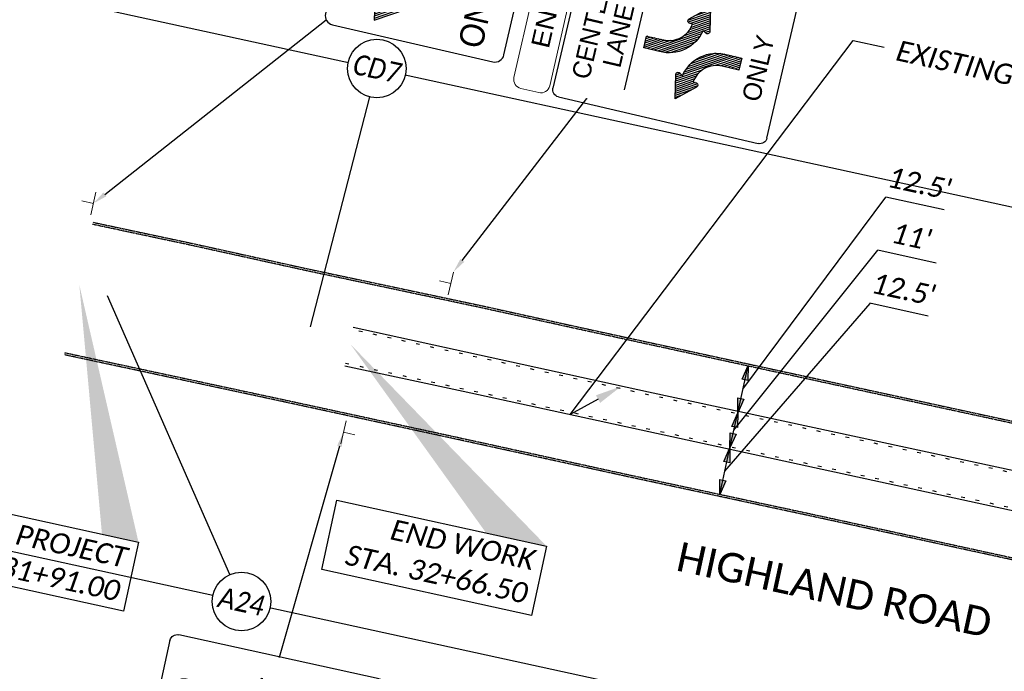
# Model space of a CAD drawing. Header units: feet. Extents: x 2241205 to 2250852, y 595253 to 597159.
# Tile 27 of 32: x 2246525 to 2246793, y 596064 to 596242. Entities that reach past the tile are written whole.
import ezdxf
from ezdxf import colors
from ezdxf.entities.mleader import LeaderData, LeaderLine
from ezdxf.enums import TextEntityAlignment as Align
from ezdxf.math import Vec2, Vec3

# ---------------------------------------------------------------- set-up
doc = ezdxf.new("R2010")
doc.units = ezdxf.units.FT
doc.header["$MEASUREMENT"] = 0
doc.set_wipeout_variables(frame=1)
for name, pattern in [('dsolidcl', [0]), ('lane', [40, 10, -30]), ('OhDOT_USTN1', [0.055, 0.014, -0.041]), ('OhDOT_USTN3', [0.22, 0.165, -0.055])]:
    doc.linetypes.add(name, pattern=pattern)
for name, color, linetype in [('0_XRef_1', 7, 'Continuous'), ('MT_P_Edge_Line', 7, 'Continuous'), ('PM_P_Text', 7, 'Continuous'), ('PM_X_CL_Dashed', 2, 'lane'), ('PM_X_CL_Double_Solid', 2, 'dsolidcl'), ('PV_X_Curb', 120, 'OhDOT_USTN1'), ('PV_X_EOP', 7, 'OhDOT_USTN3'), ('RD_X_Text', 7, 'Continuous'), ('SN_P_Signs', 120, 'Continuous'), ('SN_P_Text', 7, 'Continuous'), ('SN_X_Public', 3, 'Continuous'), ('SN_X_Text', 7, 'Continuous'), ('TX_P_20', 7, 'Continuous')]:
    doc.layers.add(name, color=color, linetype=linetype)
doc.layers.add('SC_Scratch1', color=7, linetype='Continuous', plot=False)
doc.styles.add('P_Slanted_Normal', font='calibrii.ttf', dxfattribs={"height": 0.14})
doc.styles.add('P_Straight_Title', font='calibri.ttf', dxfattribs={"height": 0.2})
doc.styles.get("Standard").update_dxf_attribs({"font": 'arial.ttf'})
doc.styles.add('Straight-Normal', font='font30.shx', dxfattribs={"height": 0.14})

# ---------------------------------------------------------------- blocks, each defined once
blk = doc.blocks.new('*U1228')
blk.add_wipeout([(-0.1996, 0.0154), (-0.1979, 0.0302), (-0.1946, 0.0468), (-0.1907, 0.0607), (-0.1856, 0.075), (-0.1791, 0.0893), (-0.1718, 0.1028), (-0.1639, 0.1149), (-0.1564, 0.1249), (-0.1478, 0.1351), (-0.1377, 0.1454), (-0.1256, 0.1559), (-0.115, 0.1639), (-0.1058, 0.1699), (-0.0947, 0.1764), (-0.083, 0.1822), (-0.0703, 0.1875), (-0.056, 0.1922), (-0.0388, 0.1964), (-0.024, 0.1988), (-0.0082, 0.2001), (0.0001, 0.2003), (0.0146, 0.1997), (0.0292, 0.1981), (0.0462, 0.1949), (0.0605, 0.1909), (0.0744, 0.1859), (0.0908, 0.1785), (0.1029, 0.1718), (0.114, 0.1647), (0.1255, 0.1561), (0.1362, 0.1469), (0.1457, 0.1374), (0.1538, 0.1283), (0.1608, 0.1195), (0.1695, 0.1067), (0.1766, 0.0945), (0.1828, 0.082), (0.188, 0.0691), (0.1919, 0.0576), (0.1951, 0.0455), (0.1971, 0.0355), (0.1987, 0.025), (0.2, 0.012), (0.2003, 0), (0.1999, -0.0132), (0.1985, -0.027), (0.1963, -0.0398), (0.1937, -0.0512), (0.1904, -0.0623), (0.1864, -0.0732), (0.1826, -0.0823), (0.1764, -0.0948), (0.1705, -0.1052), (0.1641, -0.1148), (0.1555, -0.1262), (0.1478, -0.1352), (0.1417, -0.1415), (0.1327, -0.15), (0.1263, -0.1555), (0.1155, -0.1636), (0.1013, -0.1727), (0.0864, -0.1807), (0.0754, -0.1855), (0.063, -0.1901), (0.0466, -0.1947), (0.038, -0.1966), (0.0258, -0.1986), (0.0166, -0.1995), (0.0072, -0.2001), (0.0001, -0.2002), (-0.0041, -0.2002), (-0.0117, -0.1999), (-0.0185, -0.1994), (-0.0265, -0.1985), (-0.0345, -0.1972), (-0.043, -0.1955), (-0.0517, -0.1934), (-0.0617, -0.1905), (-0.0771, -0.1848), (-0.0902, -0.1787), (-0.1007, -0.173), (-0.1125, -0.1656), (-0.1219, -0.1588), (-0.1332, -0.1494), (-0.146, -0.137), (-0.1551, -0.1266), (-0.1646, -0.1139), (-0.171, -0.1041), (-0.1778, -0.0919), (-0.184, -0.0788), (-0.1893, -0.0649), (-0.194, -0.0495), (-0.1968, -0.0363), (-0.1989, -0.0223), (-0.1999, -0.01), (-0.2002, 0)])
at = {"flags": 128}
blk.add_lwpolyline([(-0.0088, -0.1998), (-0.0797, -1.8196)], dxfattribs=at)
blk.add_circle((0, 0), 0.2)
at = {"style": 'P_Slanted_Normal', "width": 0.9, "flags": 8}
blk.add_attdef('ITEMTYPE', text='', height=0.14, dxfattribs=at).set_placement((0, 0), align=Align.MIDDLE_CENTER)
blk = doc.blocks.new('*U1245')
blk.add_wipeout([(-0.1996, 0.0154), (-0.1979, 0.0302), (-0.1946, 0.0468), (-0.1907, 0.0607), (-0.1856, 0.075), (-0.1791, 0.0893), (-0.1718, 0.1028), (-0.1639, 0.1149), (-0.1564, 0.1249), (-0.1478, 0.1351), (-0.1377, 0.1454), (-0.1256, 0.1559), (-0.115, 0.1639), (-0.1058, 0.1699), (-0.0947, 0.1764), (-0.083, 0.1822), (-0.0703, 0.1875), (-0.056, 0.1922), (-0.0388, 0.1964), (-0.024, 0.1988), (-0.0082, 0.2001), (0.0001, 0.2003), (0.0146, 0.1997), (0.0292, 0.1981), (0.0462, 0.1949), (0.0605, 0.1909), (0.0744, 0.1859), (0.0908, 0.1785), (0.1029, 0.1718), (0.114, 0.1647), (0.1255, 0.1561), (0.1362, 0.1469), (0.1457, 0.1374), (0.1538, 0.1283), (0.1608, 0.1195), (0.1695, 0.1067), (0.1766, 0.0945), (0.1828, 0.082), (0.188, 0.0691), (0.1919, 0.0576), (0.1951, 0.0455), (0.1971, 0.0355), (0.1987, 0.025), (0.2, 0.012), (0.2003, 0), (0.1999, -0.0132), (0.1985, -0.027), (0.1963, -0.0398), (0.1937, -0.0512), (0.1904, -0.0623), (0.1864, -0.0732), (0.1826, -0.0823), (0.1764, -0.0948), (0.1705, -0.1052), (0.1641, -0.1148), (0.1555, -0.1262), (0.1478, -0.1352), (0.1417, -0.1415), (0.1327, -0.15), (0.1263, -0.1555), (0.1155, -0.1636), (0.1013, -0.1727), (0.0864, -0.1807), (0.0754, -0.1855), (0.063, -0.1901), (0.0466, -0.1947), (0.038, -0.1966), (0.0258, -0.1986), (0.0166, -0.1995), (0.0072, -0.2001), (0.0001, -0.2002), (-0.0041, -0.2002), (-0.0117, -0.1999), (-0.0185, -0.1994), (-0.0265, -0.1985), (-0.0345, -0.1972), (-0.043, -0.1955), (-0.0517, -0.1934), (-0.0617, -0.1905), (-0.0771, -0.1848), (-0.0902, -0.1787), (-0.1007, -0.173), (-0.1125, -0.1656), (-0.1219, -0.1588), (-0.1332, -0.1494), (-0.146, -0.137), (-0.1551, -0.1266), (-0.1646, -0.1139), (-0.171, -0.1041), (-0.1778, -0.0919), (-0.184, -0.0788), (-0.1893, -0.0649), (-0.194, -0.0495), (-0.1968, -0.0363), (-0.1989, -0.0223), (-0.1999, -0.01), (-0.2002, 0)])
at = {"flags": 128}
blk.add_lwpolyline([(-0.1166, 0.1625), (-1.3279, 1.8508)], dxfattribs=at)
blk.add_circle((0, 0), 0.2)
at = {"style": 'P_Slanted_Normal', "width": 0.9, "flags": 8}
blk.add_attdef('ITEMTYPE', text='', height=0.14, dxfattribs=at).set_placement((0, 0), align=Align.MIDDLE_CENTER)
blk = doc.blocks.new('Dim1')
h = blk.add_hatch(color=4)
h.dxf.hatch_style = 1
h.paths.add_polyline_path([(0, 0), (-1, -0.2), (-1, 0.2)])
at = {"color": 4}
blk.add_lwpolyline([(0, 0), (-1, -0.2), (-1, 0.2), (0, 0)], dxfattribs=at)
blk = doc.blocks.new('A$C71eddef6')
at = {"layer": 'SN_P_Signs', "linetype": 'Continuous', "lineweight": 0}
for p, q in [((0, -3.2), (0, 3.2)), ((0, 0), (3.2, 0))]:
    blk.add_line(p, q, dxfattribs=at)
blk = doc.blocks.new('A$C61eb7388')
at = {"layer": 'SN_P_Signs'}
for p, q in [((27.5, 50), (-27.5, 50)), ((27.5, 50), (27.5, 50)), ((-30, 47.5), (-30, 2.5)), ((30, 2.5), (30, 47.5)), ((-3.33, 27.5), (-3.33, 0)), ((-27.5, 0), (27.5, 0))]:
    blk.add_line(p, q, dxfattribs=at)
at = {"layer": 'SN_P_Signs', "linetype": 'Continuous'}
for p, q in [((11.92, 34.62), (6.43, 43.4)), ((8.75, 33.78), (4.49, 40.59)), ((8.75, 34.77), (4.82, 41.06)), ((9.11, 35.17), (5.14, 41.53)), ((9.88, 34.93), (5.46, 42)), ((10.64, 34.69), (5.78, 42.47)), ((11.39, 34.48), (6.11, 42.94)), ((12.25, 35.07), (8.44, 41.17)), ((-9.38, 19.44), (-20.8, 37.73)), ((-9.38, 20.43), (-20.25, 37.84)), ((-9.38, 21.41), (-19.7, 37.94)), ((-17.49, 35.39), (-19.16, 38.05)), ((-17.14, 35.81), (-18.61, 38.16)), ((-16.78, 36.22), (-18.06, 38.27)), ((-16.42, 36.63), (-17.51, 38.37)), ((-16.07, 37.05), (-16.96, 38.48)), ((-15.78, 37.57), (-16.36, 38.5)), ((4.19, 35.16), (2.56, 37.78)), ((8.75, 28.86), (2.88, 38.25)), ((8.75, 29.84), (3.2, 38.72)), ((8.75, 30.83), (3.53, 39.18)), ((8.75, 31.81), (3.85, 39.65)), ((8.75, 32.8), (4.17, 40.12)), ((-20.31, 28.08), (-25.74, 36.77)), ((-19.84, 28.31), (-25.19, 36.87)), ((-19.58, 28.88), (-24.64, 36.98)), ((-19.49, 29.72), (-24.09, 37.09)), ((-19.4, 30.57), (-23.54, 37.19)), ((-19.29, 31.38), (-23, 37.3)), ((-18.45, 31.01), (-22.45, 37.41)), ((-17.59, 30.62), (-21.9, 37.52)), ((-16.58, 29.98), (-21.35, 37.62)), ((-9.38, 22.4), (-17.28, 35.04)), ((1.48, 34.58), (1.04, 35.28)), ((2.13, 34.52), (1.27, 35.9)), ((2.65, 34.68), (1.59, 36.37)), ((3.16, 34.84), (1.91, 36.84)), ((3.68, 35), (2.24, 37.31)), ((15.83, 34.27), (15.2, 35.28)), ((17.03, 33.34), (15.48, 35.81)), ((21.88, 26.57), (15.97, 36.01)), ((22.24, 26.96), (16.59, 36.01)), ((22.48, 27.57), (17.2, 36.01)), ((22.71, 28.19), (17.82, 36.02)), ((22.94, 28.8), (18.43, 36.02)), ((23.17, 29.41), (19.05, 36.02)), ((23.41, 30.03), (19.66, 36.02)), ((23.64, 30.64), (20.27, 36.02)), ((23.87, 31.25), (20.89, 36.03)), ((24.1, 31.86), (21.5, 36.03)), ((24.34, 32.48), (22.12, 36.03)), ((24.57, 33.09), (22.73, 36.03)), ((24.8, 33.7), (23.35, 36.03)), ((25.03, 34.32), (23.96, 36.04)), ((25.27, 34.93), (24.57, 36.04)), ((25.5, 35.54), (25.19, 36.04)), ((-9.38, 23.38), (-16.43, 34.68)), ((-9.38, 24.38), (-15.55, 34.25)), ((-9.48, 25.52), (-14.57, 33.66)), ((-9.77, 26.97), (-13.39, 32.77)), ((8.75, 27.87), (4.58, 34.54)), ((8.75, 26.88), (4.58, 33.55)), ((8.75, 25.9), (4.58, 32.57)), ((19.14, 28.97), (16.93, 32.51)), ((19.57, 29.27), (17.36, 32.81)), ((8.75, 24.91), (4.58, 31.58)), ((11.11, 20.15), (4.58, 30.6)), ((10.84, 19.59), (4.58, 29.61)), ((15.43, 26.04), (13.18, 29.64)), ((15.82, 26.4), (13.58, 29.99)), ((16.21, 26.76), (13.98, 30.33)), ((16.61, 27.1), (14.39, 30.67)), ((17.02, 27.44), (14.8, 30.99)), ((17.43, 27.76), (15.22, 31.31)), ((17.85, 28.08), (15.64, 31.62)), ((18.28, 28.38), (16.07, 31.92)), ((18.71, 28.68), (16.5, 32.21)), ((10.59, 19.02), (4.58, 28.63)), ((10.34, 18.43), (4.58, 27.64)), ((12.93, 23.14), (10.58, 26.91)), ((13.27, 23.59), (10.93, 27.33)), ((13.61, 24.03), (11.29, 27.74)), ((13.96, 24.46), (11.66, 28.14)), ((14.32, 24.87), (12.03, 28.53)), ((14.68, 25.27), (12.41, 28.91)), ((15.06, 25.66), (12.79, 29.28)), ((21.31, 26.48), (20.41, 27.92)), ((-9.38, 18.46), (-13.67, 25.33)), ((10.1, 17.82), (4.58, 26.66)), ((9.88, 17.19), (4.58, 25.67)), ((9.68, 16.54), (4.58, 24.69)), ((11.39, 20.68), (8.91, 24.65)), ((11.68, 21.21), (9.23, 25.13)), ((11.98, 21.71), (9.56, 25.59)), ((12.29, 22.2), (9.89, 26.04)), ((12.61, 22.68), (10.23, 26.48)), ((-9.38, 17.47), (-13.54, 24.15)), ((-9.38, 16.49), (-13.54, 23.16)), ((-9.84, 16.25), (-13.54, 22.17)), ((9.48, 15.86), (4.58, 23.7)), ((9.31, 15.15), (4.58, 22.72)), ((9.15, 14.42), (4.58, 21.73)), ((-10.46, 16.25), (-13.54, 21.19)), ((-11.07, 16.25), (-13.54, 20.2)), ((-11.69, 16.25), (-13.54, 19.22)), ((9.02, 13.65), (4.58, 20.75)), ((8.91, 12.84), (4.58, 19.76)), ((-12.3, 16.25), (-13.54, 18.23)), ((-12.92, 16.25), (-13.54, 17.25)), ((-13.53, 16.25), (-13.54, 16.26)), ((8.82, 11.99), (4.58, 18.78)), ((8.77, 11.1), (4.58, 17.79)), ((8.75, 10.14), (4.58, 16.81)), ((8.75, 9.15), (4.58, 15.82)), ((8.75, 8.17), (4.58, 14.84)), ((8.75, 7.18), (4.58, 13.85)), ((8.72, 6.25), (4.58, 12.87)), ((8.1, 6.25), (4.58, 11.88)), ((7.49, 6.25), (4.58, 10.9)), ((6.87, 6.25), (4.58, 9.91)), ((6.26, 6.25), (4.58, 8.93)), ((5.64, 6.25), (4.58, 7.94)), ((5.02, 6.25), (4.58, 6.96))]:
    blk.add_line(p, q, dxfattribs=at)
at = {"layer": 'SN_P_Signs', "flags": 128}
for points in [[(4.58, 6.25), (4.58, 35.29), (2.12, 34.52, -0.712491), (1.19, 35.78), (6.67, 43.75), (12.14, 35.78, -0.712491), (11.21, 34.52), (8.75, 35.29), (8.75, 24.4, -0.09881), (15.89, 31.79), (17.54, 32.94), (15.51, 34.52, -0.712491), (16.02, 36.01), (25.69, 36.04), (22.26, 27, -0.712491), (20.68, 27.05), (19.92, 29.51), (18.26, 28.36, 0.246076), (8.75, 10.21), (8.75, 6.25)], [(-13.54, 16.25), (-9.38, 16.25), (-9.38, 23.96, 0.29875), (-16.4, 34.66), (-17.66, 35.21), (-15.97, 37.16, 0.712491), (-16.76, 38.52), (-26.25, 36.67), (-21.12, 28.47, 0.712491), (-19.59, 28.82), (-19.31, 31.38), (-18.06, 30.84, -0.29875), (-13.54, 23.96)]]:
    blk.add_lwpolyline(points, format="xyb", close=True, dxfattribs=at)
at = {"layer": 'SN_P_Signs'}
for centre, major_axis, start_param, end_param in [((-27.5, 47.5), (-1.77, 1.77), 5.497787, 7.068583), ((27.5, 47.5), (-1.77, -1.77), 2.356194, 3.926991), ((-27.5, 2.5), (-1.77, -1.77), -0.785398, 0.785398), ((27.5, 2.5), (-1.77, 1.77), 2.356194, 3.926991)]:
    blk.add_ellipse(centre, major_axis=major_axis, ratio=1, start_param=start_param, end_param=end_param, dxfattribs=at)
at = {"layer": 'SN_P_Signs', "style": 'Straight-Normal', "width": 0.960096}
blk.add_text('ONLY', height=6.666, dxfattribs=at).set_placement((-15.89, 9.58), align=Align.MIDDLE_CENTER)
blk = doc.blocks.new('A$C711f24f9')
at = {"layer": 'SN_P_Signs', "linetype": 'Continuous'}
for p, q in [((18.18, 59.95), (-17.82, 60.05)), ((-19.83, 58.06), (-19.99, 2.06)), ((20.01, 1.94), (20.17, 57.94)), ((-13.89, 40.87), (14.13, 40.79)), ((1.77, 33.1), (-1.5, 38.33)), ((1.75, 34.11), (-0.88, 38.33)), ((1.75, 35.09), (-0.27, 38.33)), ((1.76, 36.07), (0.35, 38.33)), ((1.76, 37.05), (0.97, 38.32)), ((1.76, 38.03), (1.58, 38.32)), ((6.41, 23.71), (-1.58, 36.48)), ((5.68, 23.89), (-1.58, 35.5)), ((2.02, 31.72), (-1.57, 37.46)), ((4.05, 24.53), (-1.59, 33.55)), ((4.89, 24.16), (-1.58, 34.52)), ((3.1, 25.07), (-1.53, 32.46)), ((1.95, 25.91), (-1.27, 31.06)), ((-11.83, 25.32), (-12.86, 26.96)), ((-9.81, 23.07), (-12.32, 27.07)), ((-8.34, 21.7), (-11.77, 27.18)), ((-7.83, 21.87), (-11.22, 27.3)), ((-7.64, 22.55), (-10.68, 27.41)), ((-7.37, 23.09), (-10.13, 27.52)), ((-6.66, 22.94), (-9.59, 27.63)), ((-5.88, 22.69), (-9.04, 27.74)), ((-5, 22.25), (-8.5, 27.85)), ((-3.87, 21.43), (-7.95, 27.97)), ((-6.46, 26.56), (-7.4, 28.08)), ((-6.15, 27.05), (-6.86, 28.19)), ((-6, 27.79), (-6.14, 28.02)), ((8.08, 22.02), (3.98, 28.58)), ((8.62, 22.13), (5.12, 27.74)), ((9.17, 22.25), (6, 27.31)), ((9.71, 22.36), (6.78, 27.05)), ((10.26, 22.47), (7.49, 26.9)), ((10.8, 22.58), (7.78, 27.43)), ((11.35, 22.69), (7.96, 28.12)), ((11.89, 22.8), (8.47, 28.29)), ((12.44, 22.92), (9.92, 26.95)), ((1.71, 13.49), (-6.28, 26.29)), ((1.71, 14.47), (-5.55, 26.1)), ((1.71, 15.45), (-4.77, 25.84)), ((1.72, 16.43), (-3.93, 25.47)), ((1.66, 17.51), (-2.98, 24.93)), ((12.99, 23.03), (11.94, 24.7)), ((1.4, 18.91), (-1.83, 24.09)), ((6.24, 22), (6.14, 22.16)), ((6.98, 21.8), (6.28, 22.93)), ((7.53, 21.91), (6.59, 23.42)), ((1.71, 12.51), (-1.88, 18.25)), ((1.62, 11.66), (-1.63, 16.87)), ((1.01, 11.66), (-1.62, 15.86)), ((0.39, 11.66), (-1.62, 14.88)), ((-0.23, 11.66), (-1.62, 13.9)), ((-0.84, 11.67), (-1.63, 12.92)), ((-1.46, 11.67), (-1.63, 11.94)), ((-18, 0.05), (18, -0.05))]:
    blk.add_line(p, q, dxfattribs=at)
at = {"layer": 'SN_P_Signs', "linetype": 'Continuous', "lineweight": 13}
blk.add_lwpolyline([(20.18, 68.5), (20.18, 63.5, -0.414214), (17.68, 61), (-17.32, 61, -0.414214), (-19.82, 63.5), (-19.82, 68.5, -0.414214), (-17.32, 71), (17.68, 71, -0.414214)], format="xyb", close=True, dxfattribs=at)
at = {"layer": 'SN_P_Signs', "flags": 128}
for points in [[(-1.57, 38.33), (1.76, 38.32), (1.75, 33.58, 0.183573), (3.48, 29.07, 0.183328), (7.77, 26.86), (7.78, 27.84, -0.572375), (8.91, 28.07), (13.37, 23.11), (6.87, 21.77, -0.649183), (6.19, 22.78), (6.72, 23.64, -0.372691), (-1.58, 33.98)], [(1.7, 11.66), (-1.63, 11.67), (-1.62, 16.41, 0.183573), (-3.35, 20.92, 0.183328), (-7.64, 23.13), (-7.64, 22.15, -0.572375), (-8.78, 21.92), (-13.24, 26.88), (-6.73, 28.22, -0.649183), (-6.05, 27.21), (-6.59, 26.35, -0.372691), (1.72, 16.01)]]:
    blk.add_lwpolyline(points, format="xyb", close=True, dxfattribs=at)
at = {"layer": 'SN_P_Signs', "linetype": 'Continuous', "extrusion": (0, 0, -1)}
for centre, major_axis, start_param, end_param in [((-17.83, 58.05), (-1.41, 1.42), -0.785398, 0.785398), ((18.17, 57.95), (-1.42, -1.41), 2.356194, 3.926991), ((-17.99, 2.05), (-1.42, -1.41), 5.497787, 7.068583), ((18.01, 1.95), (-1.41, 1.42), 2.356194, 3.926991)]:
    blk.add_ellipse(centre, major_axis=major_axis, ratio=1, start_param=start_param, end_param=end_param, dxfattribs=at)
at = {"layer": 'SN_P_Signs', "linetype": 'Continuous', "lineweight": 13, "style": 'Straight-Normal', "width": 1.12}
blk.add_text('BEGIN', height=5, dxfattribs=at).set_placement((0.18, 66), align=Align.MIDDLE_CENTER)
at = {"layer": 'SN_P_Signs', "linetype": 'Continuous', "style": 'Straight-Normal'}
for s, p in [('CENTER', (0.16, 53.33)), ('LANE', (0.14, 45.83)), ('ONLY', (0.02, 6.67))]:
    blk.add_text(s, height=5, rotation=359.8294, dxfattribs=at).set_placement(p, align=Align.MIDDLE_CENTER)
blk = doc.blocks.new('A$Cc39cdbb9')
at = {"layer": 'SN_P_Signs', "linetype": 'Continuous'}
for p, q in [((58.06, 19.83), (2.06, 19.99)), ((0.05, 18), (-0.05, -18)), ((59.95, -18.18), (60.05, 17.82)), ((40.87, 13.89), (40.79, -14.13)), ((21.7, 8.34), (27.18, 11.77)), ((21.87, 7.83), (27.3, 11.22)), ((23.07, 9.81), (27.07, 12.32)), ((25.32, 11.83), (26.96, 12.86)), ((22.25, 5), (27.85, 8.5)), ((22.55, 7.64), (27.41, 10.68)), ((22.69, 5.88), (27.74, 9.04)), ((22.94, 6.66), (27.63, 9.59)), ((23.09, 7.37), (27.52, 10.13)), ((13.49, -1.71), (26.29, 6.28)), ((14.47, -1.71), (26.1, 5.55)), ((21.43, 3.87), (27.97, 7.95)), ((26.56, 6.46), (28.08, 7.4)), ((27.05, 6.15), (28.19, 6.86)), ((27.79, 6), (28.02, 6.14)), ((15.45, -1.71), (25.84, 4.77)), ((16.43, -1.72), (25.47, 3.93)), ((17.51, -1.66), (24.93, 2.98)), ((11.66, -1.62), (16.87, 1.63)), ((11.66, -1.01), (15.86, 1.62)), ((11.66, 0.23), (13.9, 1.62)), ((11.66, -0.39), (14.88, 1.62)), ((11.67, 1.46), (11.94, 1.63)), ((11.67, 0.84), (12.92, 1.63)), ((12.51, -1.71), (18.25, 1.88)), ((18.91, -1.4), (24.09, 1.83)), ((23.71, -6.41), (36.48, 1.58)), ((23.89, -5.68), (35.5, 1.58)), ((24.16, -4.89), (34.52, 1.58)), ((24.53, -4.05), (33.55, 1.59)), ((25.07, -3.1), (32.46, 1.53)), ((25.91, -1.95), (31.06, 1.27)), ((31.72, -2.02), (37.46, 1.57)), ((33.1, -1.77), (38.33, 1.5)), ((34.11, -1.75), (38.33, 0.88)), ((35.09, -1.75), (38.33, 0.27)), ((36.07, -1.76), (38.33, -0.35)), ((37.05, -1.76), (38.32, -0.97)), ((38.03, -1.76), (38.32, -1.58)), ((22.02, -8.08), (28.58, -3.98)), ((22.13, -8.62), (27.74, -5.12)), ((21.8, -6.98), (22.93, -6.28)), ((21.91, -7.53), (23.42, -6.59)), ((22, -6.24), (22.16, -6.14)), ((22.25, -9.17), (27.31, -6)), ((22.36, -9.71), (27.05, -6.78)), ((22.47, -10.26), (26.9, -7.49)), ((22.58, -10.8), (27.43, -7.78)), ((22.69, -11.35), (28.12, -7.96)), ((22.8, -11.89), (28.29, -8.47)), ((22.92, -12.44), (26.95, -9.92)), ((23.03, -12.99), (24.7, -11.94)), ((1.94, -20.01), (57.94, -20.17))]:
    blk.add_line(p, q, dxfattribs=at)
at = {"layer": 'SN_P_Signs', "linetype": 'Continuous', "lineweight": 13}
for p, q in [((63.56, 19.91), (68.56, 19.91)), ((61.06, -17.59), (61.06, 17.41)), ((71.06, 17.41), (71.06, -17.59)), ((68.56, -20.09), (63.56, -20.09))]:
    blk.add_line(p, q, dxfattribs=at)
at = {"layer": 'SN_P_Signs', "flags": 128}
for points in [[(11.66, -1.7), (11.67, 1.63), (16.41, 1.62, 0.183573), (20.92, 3.35, 0.183328), (23.13, 7.64), (22.15, 7.64, -0.572375), (21.92, 8.78), (26.88, 13.24), (28.22, 6.73, -0.649183), (27.21, 6.05), (26.35, 6.59, -0.372691), (16.01, -1.72)], [(38.33, 1.57), (38.32, -1.76), (33.58, -1.75, 0.183573), (29.07, -3.48, 0.183328), (26.86, -7.77), (27.84, -7.78, -0.572375), (28.07, -8.91), (23.11, -13.37), (21.77, -6.87, -0.649183), (22.78, -6.19), (23.64, -6.72, -0.372691), (33.98, 1.58)]]:
    blk.add_lwpolyline(points, format="xyb", close=True, dxfattribs=at)
at = {"layer": 'SN_P_Signs', "linetype": 'Continuous', "extrusion": (0, 0, -1)}
for centre, major_axis, start_param, end_param in [((2.05, 17.99), (-1.41, 1.42), 5.497787, 7.068583), ((58.05, 17.83), (1.42, 1.41), -0.785398, 0.785398), ((1.95, -18.01), (1.42, 1.41), 2.356194, 3.926991), ((57.95, -18.17), (-1.41, 1.42), 2.356194, 3.926991)]:
    blk.add_ellipse(centre, major_axis=major_axis, ratio=1, start_param=start_param, end_param=end_param, dxfattribs=at)
at = {"layer": 'SN_P_Signs', "linetype": 'Continuous', "lineweight": 13}
for centre, major_axis, start_param, end_param in [((63.56, 17.41), (-1.77, 1.77), -0.785398, 0.785398), ((68.56, 17.41), (1.77, 1.77), 5.497787, 7.068583), ((63.56, -17.59), (1.77, 1.77), 2.356194, 3.926991), ((68.56, -17.59), (-1.77, 1.77), 2.356194, 3.926991)]:
    blk.add_ellipse(centre, major_axis=major_axis, ratio=1, start_param=start_param, end_param=end_param, dxfattribs=at)
at = {"layer": 'SN_P_Signs', "linetype": 'Continuous', "style": 'Straight-Normal'}
for s, p in [('CENTER', (53.33, -0.16)), ('ONLY', (6.67, -0.02)), ('LANE', (45.83, -0.14))]:
    blk.add_text(s, height=5, rotation=269.8294, dxfattribs=at).set_placement(p, align=Align.MIDDLE_CENTER)
at = {"layer": 'SN_P_Signs', "linetype": 'Continuous', "lineweight": 13, "style": 'Straight-Normal', "width": 1.12}
blk.add_text('END', height=5, rotation=270, dxfattribs=at).set_placement((66.06, -0.09), align=Align.MIDDLE_CENTER)

msp = doc.modelspace()

# ---------------------------------------------------------------- hatches: boundary and pattern name
at = {"layer": '0_XRef_1'}
h = msp.add_hatch(color=256, dxfattribs=at)
h.dxf.hatch_style = 1
h.paths.add_polyline_path([(2246540.87, 596169.22), (2246547.04, 596101.21), (2246557.01, 596099.03)])
h = msp.add_hatch(color=256, dxfattribs=at)
h.dxf.hatch_style = 1
h.paths.add_polyline_path([(2246614.81, 596153.12), (2246651.91, 596101.52), (2246668.43, 596097.9)])

# ---------------------------------------------------------------- linework, layer by layer
at = {"layer": 'MT_P_Edge_Line', "color": 95, "linetype": 'Continuous'}
for p, q in [((2246721.99, 596140.78), (2246761.03, 596193.14)), ((2246776.93, 596189.68), (2246761.03, 596193.14)), ((2246719.53, 596129.56), (2246758.88, 596178.67)), ((2246774.78, 596175.2), (2246758.88, 596178.67)), ((2246717.07, 596118.38), (2246756.72, 596164.19)), ((2246772.57, 596160.74), (2246756.66, 596164.21)), ((2246720.58, 596134.34), (2246723.4, 596147.21)), ((2246718.48, 596124.78), (2246720.58, 596134.34)), ((2246715.67, 596111.99), (2246718.48, 596124.78))]:
    msp.add_line(p, q, dxfattribs=at)
at = {"layer": 'PM_X_CL_Dashed', "ltscale": 0.1, "flags": 128}
msp.add_lwpolyline([(2246613.5, 596147.88), (2246645.83, 596140.84), (2246790.32, 596109.5), (2246936.48, 596077.98)], dxfattribs=at)
at = {"layer": 'PM_X_CL_Double_Solid', "flags": 128}
msp.add_lwpolyline([(2246613.34, 596147.13), (2246645.68, 596140.2), (2246790.18, 596108.86), (2246936.34, 596077.33)], dxfattribs=at)
at = {"layer": 'SC_Scratch1'}
for p, q in [((2246107.73, 596340.3), (2246907.61, 596166.11)), ((2246106.52, 596187.04), (2246875.69, 596019.55))]:
    msp.add_line(p, q, dxfattribs=at)

# ---------------------------------------------------------------- block references
at = {"layer": 'MT_P_Edge_Line', "color": 95}
for p, xscale, yscale, zscale, rotation in [((2246723.4, 596147.21), 3.999999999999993, 3.999999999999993, 3.999999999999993, 77.61132967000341), ((2246720.58, 596134.34), 4, 4, 4, 257.6113296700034), ((2246720.58, 596134.34), 3.999999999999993, 3.999999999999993, 3.999999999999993, 77.61132967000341), ((2246718.48, 596124.78), 4, 4, 4, 257.6113296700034), ((2246718.48, 596124.78), 3.999999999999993, 3.999999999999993, 3.999999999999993, 77.61132967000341), ((2246715.67, 596111.99), 4, 4, 4, 257.6113296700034)]:
    msp.add_blockref('Dim1', p, dxfattribs=dict(at, xscale=xscale, yscale=yscale, zscale=zscale, rotation=rotation))
at = {"layer": 'SN_P_Signs', "rotation": 167}
msp.add_blockref('A$C71eddef6', (2246544.69, 596191.46), dxfattribs=at)
at = {"layer": 'SN_X_Public', "color": 1}
for name, p, rotation in [('A$Cc39cdbb9', (2246732.67, 596226.83), 167), ('A$C71eddef6', (2246642.28, 596169.62), 167.5146185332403), ('A$C71eddef6', (2246612.97, 596129.01), 347.131905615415)]:
    msp.add_blockref(name, p, dxfattribs=dict(at, rotation=rotation))

# ---------------------------------------------------------------- texts
at = {"layer": 'MT_P_Edge_Line', "color": 7, "char_height": 5.6, "attachment_point": 5, "rotation": 347.7149, "style": 'P_Slanted_Normal'}
for s, insert in [("\\A1;12.5'", (2246770.19, 596196.95)), ("\\A1;11'", (2246768.03, 596182.47)), ("\\A1;12.5'", (2246765.82, 596168.01))]:
    msp.add_mtext(s, dxfattribs=dict(at, insert=insert))
at = {"layer": 'RD_X_Text', "style": 'P_Straight_Title'}
msp.add_text('HIGHLAND ROAD', height=8, rotation=347.7755, dxfattribs=at).set_placement((2246746.12, 596082.11), align=Align.CENTER)
at = {"layer": 'TX_P_20', "char_height": 5.6, "width": 74.7073, "attachment_point": 3, "rotation": 347.6837, "style": 'P_Slanted_Normal'}
for s, insert in [('\\pxqr;END PROJECT\\PSTA. 31+91.00', (2246554.39, 596097.43)), ('\\pxqr;END WORK\\PSTA. 32+66.50', (2246665.68, 596096.8))]:
    msp.add_mtext(s, dxfattribs=dict(at, insert=insert))

# ---------------------------------------------------------------- leaders
at = {"layer": 'SN_P_Text', "linetype": 'Continuous'}
ml = msp.add_multileader_mtext('Standard', dxfattribs=at)
ml.set_content('', color=256)
ml.set_leader_properties()
ml.build(insert=Vec2(0, 0))
ml.multileader.update_dxf_attribs({"text_right_attachment_type": 6, "dogleg_length": 0, "scale": 40})
ctx = ml.context
ctx.base_point, ctx.scale, ctx.char_height, ctx.landing_gap_size, ctx.plane_origin, ctx.plane_x_axis, ctx.plane_y_axis = Vec3(2246679.53, 596219.96), 40, 0.18, 0.09, Vec3(2246706.78, 596204.47), Vec3(-0.976351, 0.216191), Vec3(-0.216191, -0.976351)
ctx.right_attachment, ctx.text_align_type = 6, 2
notes = []
notes.append((ctx, [(0, (1, 1, 0), (2246679.37, 596220.09), (0.976351, -0.216191), 0, [(0, [(2246642.97, 596172.75)], 0, [])])]))
ctx.mtext.insert, ctx.mtext.text_direction, ctx.mtext.rotation, ctx.mtext.alignment, ctx.mtext.flow_direction = Vec3(2246679.42, 596219.89), Vec3(-0.976351, 0.216191), 2.923682, 3, 5
at = {"layer": 'SN_X_Text', "linetype": 'Continuous'}
ml = msp.add_multileader_mtext('Standard', dxfattribs=at)
ml.set_content('', color=256)
ml.set_leader_properties()
ml.build(insert=Vec2(0, 0))
ml.multileader.update_dxf_attribs({"text_right_attachment_type": 6, "dogleg_length": 0, "scale": 40})
ctx = ml.context
ctx.base_point, ctx.scale, ctx.char_height, ctx.landing_gap_size, ctx.plane_origin = Vec3(2246532.37, 596300.39), 40, 0.18, 0.09, Vec3(2246244.89, 596192.5)
ctx.right_attachment = 6
notes.append((ctx, [(0, (1, 1, 0), (2246532.37, 596300.39), (1, 0), 0, [(0, [(2246327.73, 596237.02)], 0, [])])]))
ctx.mtext.insert, ctx.mtext.flow_direction = Vec3(2246532.46, 596300.48), 5
ml = msp.add_multileader_mtext('Standard', dxfattribs=at)
ml.set_content('', color=256)
ml.set_leader_properties()
ml.build(insert=Vec2(0, 0))
ml.multileader.update_dxf_attribs({"text_right_attachment_type": 6, "dogleg_length": 0, "scale": 40})
ctx = ml.context
ctx.base_point, ctx.scale, ctx.char_height, ctx.landing_gap_size, ctx.plane_origin = Vec3(2246525.49, 596260.45), 40, 0.18, 0.09, Vec3(2246325.87, 596187.64)
ctx.right_attachment = 6
notes.append((ctx, [(0, (1, 1, 0), (2246525.49, 596260.45), (1, 0), 0, [(0, [(2246375.06, 596225.58)], 0, [])])]))
ctx.mtext.insert, ctx.mtext.flow_direction = Vec3(2246525.58, 596260.54), 5
at = {"layer": 'TX_P_20'}
ml = msp.add_multileader_mtext('Standard', dxfattribs=at)
ml.set_content('EXISTING PAVEMENT MARKINGS ', color=256, style='P_Slanted_Normal')
ml.set_leader_properties()
ml.build(insert=Vec2(0, 0))
ml.multileader.update_dxf_attribs({"dogleg_length": 0.215, "arrow_head_size": 7.2, "scale": 40})
ctx = ml.context
ctx.base_point, ctx.scale, ctx.char_height, ctx.arrow_head_size, ctx.landing_gap_size, ctx.plane_origin, ctx.plane_x_axis, ctx.plane_y_axis = Vec3(2246760.53, 596234.08), 40, 5.6, 7.2, 3.6, Vec3(2246493.38, 595866.09), Vec3(0.97677, -0.214292), Vec3(0.214292, 0.97677)
notes.append((ctx, [(0, (1, 1, 0), (2246752.13, 596235.93), (0.97677, -0.214292), 8.6, [(0, [(2246688.77, 596141.54), (2246674.85, 596133.87)], 0, [])])]))
ctx.mtext.insert, ctx.mtext.text_direction, ctx.mtext.rotation, ctx.mtext.width, ctx.mtext.defined_height, ctx.mtext.flow_direction = Vec3(2246764.65, 596236.09), Vec3(0.97677, -0.214292), 6.067218, 104.6265, 5.78, 5
for ctx, leaders in notes:
    for number, flags, end, landing, length, lines in leaders:
        leader = LeaderData()
        leader.index, (leader.has_last_leader_line, leader.has_dogleg_vector, leader.attachment_direction) = number, flags
        leader.last_leader_point, leader.dogleg_vector, leader.dogleg_length = Vec3(end), Vec3(landing), length
        for number, points, colour, breaks in lines:
            line = LeaderLine()
            line.index, line.vertices, line.color, line.breaks = number, Vec3.list(points), colors.encode_raw_color(colour), breaks
            leader.lines.append(line)
        ctx.leaders.append(leader)

# ---------------------------------------------------------------- next in the draw order: block references
at = {"layer": 'PM_P_Text'}
ref = msp.add_blockref('*U1228', (2246622.09, 596228.29), dxfattribs=dict(at, xscale=40, yscale=40, zscale=40, rotation=348))
ref.add_attrib('ITEMTYPE', 'CD7', dxfattribs={"layer": '0', "height": 5.6, "rotation": 348, "style": 'P_Slanted_Normal', "width": 0.9}).set_placement((2246622.09, 596228.29), align=Align.MIDDLE_CENTER)

# ---------------------------------------------------------------- next in the draw order: linework, layer by layer
at = {"layer": 'PM_X_CL_Dashed', "ltscale": 0.1, "flags": 128}
msp.add_lwpolyline([(2246938.71, 596086.97), (2246841.08, 596108.14), (2246696.06, 596139.26), (2246615.48, 596156.97)], dxfattribs=at)
at = {"layer": 'PM_X_CL_Double_Solid', "flags": 128}
msp.add_lwpolyline([(2246938.84, 596087.61), (2246841.22, 596108.78), (2246696.2, 596139.91), (2246615.62, 596157.61)], dxfattribs=at)

# ---------------------------------------------------------------- next in the draw order: block references
at = {"layer": 'SN_X_Public', "color": 1, "rotation": 77.00000000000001}
msp.add_blockref('A$C61eb7388', (2246662.97, 596258.8), dxfattribs=at)

# ---------------------------------------------------------------- next in the draw order: leaders
at = {"layer": 'SN_P_Text', "linetype": 'Continuous'}
ml = msp.add_multileader_mtext('Standard', dxfattribs=at)
ml.set_content('', color=256)
ml.set_leader_properties()
ml.build(insert=Vec2(0, 0))
ml.multileader.update_dxf_attribs({"text_right_attachment_type": 6, "dogleg_length": 0, "scale": 40})
ctx = ml.context
ctx.base_point, ctx.scale, ctx.char_height, ctx.landing_gap_size, ctx.plane_origin, ctx.plane_x_axis, ctx.plane_y_axis = Vec3(2246608.47, 596241.46), 40, 0.18, 0.09, Vec3(2246628.65, 596245.74), Vec3(-1, 0), Vec3(0, -1)
ctx.right_attachment, ctx.text_align_type = 6, 2
notes = []
notes.append((ctx, [(0, (1, 1, 0), (2246608.29, 596241.55), (1, 0), 0, [(0, [(2246544.69, 596191.46)], 0, [])])]))
ctx.mtext.insert, ctx.mtext.text_direction, ctx.mtext.rotation, ctx.mtext.alignment, ctx.mtext.flow_direction = Vec3(2246608.38, 596241.37), Vec3(-1, 0), 3.141593, 3, 5
at = {"layer": 'TX_P_20'}
ml = msp.add_multileader_mtext('Standard', dxfattribs=at)
ml.set_content('{\\fOHDOTSymbols|b0|i1|c186|p2;\\H1.08333x;\ue0a4} R/W & CONST. \\PHIGHLAND ROAD', color=256, style='P_Slanted_Normal')
ml.set_leader_properties()
ml.build(insert=Vec2(0, 0))
ml.multileader.update_dxf_attribs({"dogleg_length": 0.36, "arrow_head_size": 7.2, "scale": 40})
ctx = ml.context
ctx.base_point, ctx.scale, ctx.char_height, ctx.arrow_head_size, ctx.landing_gap_size, ctx.plane_origin, ctx.plane_x_axis, ctx.plane_y_axis = Vec3(2246379.9, 596059.08), 40, 5.6, 7.2, 3.6, Vec3(2246499.09, 596112.98), Vec3(0.97677, -0.214292), Vec3(0.214292, 0.97677)
notes.append((ctx, [(0, (1, 1, 0), (2246371.49, 596060.93), (0.97677, -0.214292), 8.6, [(0, [(2246387.63, 596202.59)], 0, [])])]))
ctx.mtext.insert, ctx.mtext.text_direction, ctx.mtext.rotation, ctx.mtext.width, ctx.mtext.defined_height, ctx.mtext.flow_direction = Vec3(2246384.02, 596061.09), Vec3(0.97677, -0.214292), 6.067218, 92.3855, 15.89, 5
for ctx, leaders in notes:
    for number, flags, end, landing, length, lines in leaders:
        leader = LeaderData()
        leader.index, (leader.has_last_leader_line, leader.has_dogleg_vector, leader.attachment_direction) = number, flags
        leader.last_leader_point, leader.dogleg_vector, leader.dogleg_length = Vec3(end), Vec3(landing), length
        for number, points, colour, breaks in lines:
            line = LeaderLine()
            line.index, line.vertices, line.color, line.breaks = number, Vec3.list(points), colors.encode_raw_color(colour), breaks
            leader.lines.append(line)
        ctx.leaders.append(leader)

# ---------------------------------------------------------------- next in the draw order: block references
at = {"layer": 'PM_P_Text'}
ref = msp.add_blockref('*U1245', (2246585.12, 596082.82), dxfattribs=dict(at, xscale=40, yscale=40, zscale=40, rotation=348))
ref.add_attrib('ITEMTYPE', 'A24', dxfattribs={"layer": '0', "height": 5.6, "rotation": 348, "style": 'P_Slanted_Normal', "width": 0.9}).set_placement((2246585.12, 596082.82), align=Align.MIDDLE_CENTER)

# ---------------------------------------------------------------- next in the draw order: linework, layer by layer
at = {"layer": 'PV_X_Curb', "flags": 128}
for points in [[(2246544.6, 596186.32), (2246571.19, 596180.67), (2246602.36, 596173.8), (2246650.41, 596163.62), (2246675.65, 596158.05), (2246747.73, 596142.39), (2246796.25, 596131.88), (2246844.18, 596121.4), (2246892.35, 596111.05), (2246941.7, 596100.28)], [(2246933.58, 596064.27), (2246883.98, 596074.86), (2246837.5, 596085.05), (2246787.73, 596095.87), (2246739.38, 596106.38), (2246691.48, 596116.67), (2246642.83, 596127.31), (2246593.62, 596137.97), (2246536.72, 596150.16)]]:
    msp.add_lwpolyline(points, dxfattribs=at)
at = {"layer": 'PV_X_EOP', "flags": 128}
for points in [[(2246544.49, 596185.83), (2246571.08, 596180.18), (2246602.25, 596173.31), (2246650.3, 596163.13), (2246675.54, 596157.56), (2246747.62, 596141.9), (2246796.15, 596131.39), (2246844.07, 596120.91), (2246892.25, 596110.56), (2246941.59, 596099.79)], [(2246933.69, 596064.76), (2246884.08, 596075.35), (2246837.6, 596085.54), (2246787.83, 596096.35), (2246739.49, 596106.87), (2246691.58, 596117.16), (2246642.94, 596127.8), (2246593.73, 596138.45), (2246536.83, 596150.65)]]:
    msp.add_lwpolyline(points, dxfattribs=at)
at = {"layer": 'TX_P_20', "color": 0}
for points in [[(2246499.77, 596111.59), (2246557.01, 596099.03), (2246552.9, 596080.13), (2246495.63, 596092.69)], [(2246611.19, 596110.45), (2246668.43, 596097.9), (2246664.32, 596078.99), (2246607.05, 596091.56)]]:
    msp.add_lwpolyline(points, close=True, dxfattribs=at)

# ---------------------------------------------------------------- next in the draw order: block references
at = {"layer": 'SN_X_Public', "color": 1, "rotation": 257.7703073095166}
msp.add_blockref('A$C711f24f9', (2246561.74, 596054.63), dxfattribs=at)

# ---------------------------------------------------------------- next in the draw order: leaders
at = {"layer": 'SN_P_Text', "linetype": 'Continuous'}
ml = msp.add_multileader_mtext('Standard', dxfattribs=at)
ml.set_content('', color=256)
ml.set_leader_properties()
ml.build(insert=Vec2(0, 0))
ml.multileader.update_dxf_attribs({"text_right_attachment_type": 6, "dogleg_length": 0, "scale": 40})
ctx = ml.context
ctx.base_point, ctx.scale, ctx.char_height, ctx.landing_gap_size, ctx.plane_origin, ctx.plane_x_axis, ctx.plane_y_axis = Vec3(2246595.22, 596067.65), 40, 0.18, 0.09, Vec3(2246548.08, 596094.63), Vec3(0.974885, -0.222707), Vec3(0.222707, 0.974885)
ctx.right_attachment, ctx.text_align_type = 6, 2
notes = []
notes.append((ctx, [(1, (1, 1, 0), (2246595.38, 596067.52), (-0.974885, 0.222707), 0, [(0, [(2246612.97, 596129.01)], 0, [])])]))
ctx.mtext.insert, ctx.mtext.text_direction, ctx.mtext.rotation, ctx.mtext.alignment, ctx.mtext.flow_direction = Vec3(2246595.33, 596067.72), Vec3(0.974885, -0.222707), 6.058595, 3, 5
for ctx, leaders in notes:
    for number, flags, end, landing, length, lines in leaders:
        leader = LeaderData()
        leader.index, (leader.has_last_leader_line, leader.has_dogleg_vector, leader.attachment_direction) = number, flags
        leader.last_leader_point, leader.dogleg_vector, leader.dogleg_length = Vec3(end), Vec3(landing), length
        for number, points, colour, breaks in lines:
            line = LeaderLine()
            line.index, line.vertices, line.color, line.breaks = number, Vec3.list(points), colors.encode_raw_color(colour), breaks
            leader.lines.append(line)
        ctx.leaders.append(leader)

doc.saveas('drawing.dxf')
